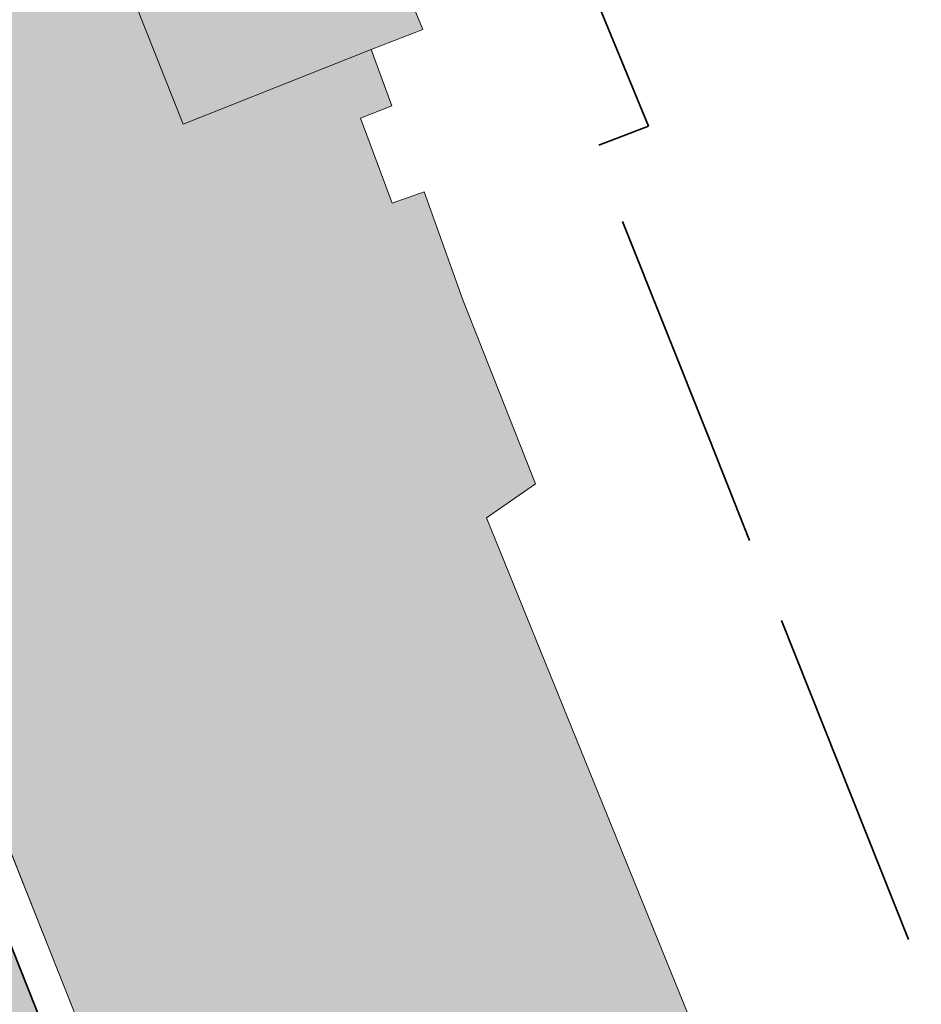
# Model space of a CAD drawing. Header units: metres. Extents: x 196674 to 197628, y 355499 to 356232.
# Tile 35 of 209: x 196859.4 to 196864.65, y 355884.98 to 355890.72. Entities that reach past the tile are written whole.
import ezdxf

# ---------------------------------------------------------------- set-up
doc = ezdxf.new("R2010")
doc.units = ezdxf.units.M
doc.linetypes.add('ZZ-SYSTEEMGRENS-SO', pattern=[5, 4, -1])
doc.layers.add('N-WE-VH-HULPLIJN-G', color=40, linetype='Continuous', lineweight=5, plot=False)
doc.layers.add('N-WE-VH-KANTOPSLUITING_ACHTERKANTBAND-G', color=50, linetype='Continuous', lineweight=18)
for name, color, linetype, lineweight, true_color in [('N-WE-VH-KANTOPSLUITING_GELEIDEBAND_50 200-G', 1, 'Continuous', 35, 0xff0000), ('N-WE-VH-OPENVERHARDING_STRAATBAKSTEEN_ROOD_ELLEBOOG_LINGE-A', 7, 'Continuous', 5, 0xdaaea0), ('N-WE-VH-OPENVERHARDING_TEGEL_200x300_FIETSPAD_ROOD-A', 7, 'Continuous', 5, 0xe04d68), ('N-WE-VW-MARKERING_DWARS_OVERSTEEK_VOETGANGERS-G', 7, 'Continuous', 0, 0xffffff), ('X-XX-AL-GRENS_SYSTEEMGRENS-G', 7, 'ZZ-SYSTEEMGRENS-SO', 35, 0xd60036)]:
    doc.layers.add(name, color=color, linetype=linetype, lineweight=lineweight, true_color=true_color)

msp = doc.modelspace()

# ---------------------------------------------------------------- hatches: boundary and pattern name
at = {"layer": 'N-WE-VH-OPENVERHARDING_STRAATBAKSTEEN_ROOD_ELLEBOOG_LINGE-A', "true_color": 0xb05e45}
h = msp.add_hatch(dxfattribs=at)
h.set_pattern_fill('AVH-ROO_BSS_LINGEFRMT_ELLEBOOG', color=25, scale=4, angle=21.67232329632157, pattern_type=2)
h.set_pattern_definition([(21.67232329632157, (196753.6511661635, 356089.3677123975), (0.1792042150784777, 0.4155548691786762), [1.28, -0.64]), (291.6723232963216, (196753.2966401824, 356090.2598510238), (0.1792042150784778, 0.4155548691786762), [1.28, -0.64])])
edge = h.paths.add_edge_path()
edge.add_line((196854.634800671, 355847.3068900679), (196851.3665704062, 355846.0082851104))
edge.add_line((196851.3665704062, 355846.0082851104), (196852.9006189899, 355842.0887260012))
edge.add_line((196852.9006189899, 355842.0887260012), (196853.796900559, 355840.1496289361))
edge.add_line((196853.796900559, 355840.1496289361), (196854.5423430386, 355838.4176919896))
edge.add_line((196854.5423430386, 355838.4176919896), (196854.9167043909, 355838.5587630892))
edge.add_line((196854.9167043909, 355838.5587630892), (196855.1680830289, 355837.9095865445))
edge.add_line((196855.1680830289, 355837.9095865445), (196854.813907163, 355837.7761896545))
edge.add_line((196854.813907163, 355837.7761896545), (196858.0740962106, 355829.1894290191))
edge.add_line((196858.0740962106, 355829.1894290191), (196858.4847609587, 355829.3566530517))
edge.add_line((196858.4847609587, 355829.3566530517), (196858.6461048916, 355828.9515408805))
edge.add_line((196858.6461048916, 355828.9515408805), (196858.8074488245, 355828.5464287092))
edge.add_line((196858.8074488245, 355828.5464287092), (196858.3967840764, 355828.3792046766))
edge.add_line((196858.3967840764, 355828.3792046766), (196860.1905359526, 355823.8524921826))
edge.add_arc((196860.3361869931, 355823.4144153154), 0.4616552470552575, 27.314097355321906, 108.390845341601, ccw=False)
edge.add_arc((196860.3361869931, 355823.4144153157), 0.4616552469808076, -65.41169166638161, 27.31409731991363, ccw=False)
edge.add_line((196860.5282795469, 355822.9946224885), (196862.5133318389, 355818.0350498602))
edge.add_line((196862.5133318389, 355818.0350498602), (196866.2864310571, 355808.5456891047))
edge.add_line((196866.2864310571, 355808.5456891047), (196867.581257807, 355805.2878631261))
edge.add_line((196867.581257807, 355805.2878631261), (196867.9217623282, 355804.4098501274))
edge.add_line((196867.9217623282, 355804.4098501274), (196870.0653635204, 355798.8824353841))
edge.add_line((196870.0653635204, 355798.8824353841), (196873.358203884, 355800.1908192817))
edge.add_line((196873.358203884, 355800.1908192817), (196854.634800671, 355847.3068900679))
h.paths.add_polyline_path([(196841.0858936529, 355881.4017207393), (196837.7140431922, 355880.0443230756), (196839.5772904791, 355875.4159143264), (196841.1301816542, 355871.4390365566), (196841.7395418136, 355871.6956293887), (196843.151059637, 355868.2801940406), (196842.63141636, 355868.0392346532), (196843.4900363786, 355865.8687646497), (196844.0232237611, 355866.1116903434), (196845.3695745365, 355862.6465332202), (196844.746755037, 355862.3643601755), (196846.1745000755, 355858.6130248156), (196846.5038240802, 355858.7491365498), (196846.7150110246, 355858.2732877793), (196846.3951378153, 355858.1530437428), (196848.5058357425, 355853.0721934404), (196849.2454863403, 355851.269035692), (196849.5001118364, 355850.6861876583), (196850.030891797, 355850.9013806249), (196851.4569500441, 355847.2645212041), (196850.9688039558, 355847.0245952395), (196851.3665704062, 355846.0082851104), (196854.634800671, 355847.3068900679)])
h.paths.add_polyline_path([(196880.8574146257, 355842.0475994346), (196879.1419714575, 355846.3041045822), (196878.6767607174, 355847.4279524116), (196878.4514744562, 355847.9909747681), (196877.8947571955, 355847.7672206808), (196876.4362827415, 355851.384245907), (196877.0026204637, 355851.6118666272), (196876.8501220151, 355851.9929819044), (196875.7116283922, 355855.0583460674), (196872.1529597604, 355853.6441706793), (196890.8763631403, 355806.5280994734), (196895.0099379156, 355808.1707361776), (196891.3852624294, 355816.3565551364), (196888.3845230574, 355823.3092453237), (196884.0420041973, 355833.6126927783), (196884.3159500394, 355833.7740029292), (196883.9444415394, 355834.1288702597), (196882.5075790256, 355837.8448770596)])
edge = h.paths.add_edge_path()
edge.add_arc((196871.2374186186, 355865.9375688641), 0.2898915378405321, 99.84772102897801, 297.5182277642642, ccw=False)
edge.add_line((196871.187838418, 355866.2231890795), (196867.9303796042, 355874.2523537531))
edge.add_line((196867.9303796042, 355874.2523537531), (196867.1835981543, 355876.035643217))
edge.add_line((196867.1835981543, 355876.035643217), (196864.8483598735, 355881.7495890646))
edge.add_line((196864.8483598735, 355881.7495890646), (196864.1513045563, 355883.6890990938))
edge.add_line((196864.1513045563, 355883.6890990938), (196863.8494427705, 355884.6024968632))
edge.add_line((196863.8494427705, 355884.6024968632), (196863.4774495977, 355884.4671676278))
edge.add_line((196863.4774495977, 355884.4671676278), (196862.1200399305, 355887.8133126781))
edge.add_line((196862.1200399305, 355887.8133126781), (196862.4051404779, 355888.0123878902))
edge.add_line((196862.4051404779, 355888.0123878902), (196861.9821257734, 355889.082991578))
edge.add_line((196861.9821257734, 355889.082991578), (196861.7565284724, 355889.7133117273))
edge.add_line((196861.7565284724, 355889.7133117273), (196861.5701991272, 355889.6476588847))
edge.add_line((196861.5701991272, 355889.6476588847), (196861.3862929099, 355890.1423955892))
edge.add_line((196861.3862929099, 355890.1423955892), (196861.5669729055, 355890.2142988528))
edge.add_line((196861.5669729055, 355890.2142988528), (196861.446571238, 355890.5415519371))
edge.add_line((196861.446571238, 355890.5415519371), (196861.749, 355890.659))
edge.add_line((196861.749, 355890.659), (196860.359, 355894.034))
edge.add_line((196860.359, 355894.034), (196860.127, 355893.937))
edge.add_line((196860.127, 355893.937), (196859.854, 355894.644))
edge.add_line((196859.854, 355894.644), (196860.083, 355894.727))
edge.add_line((196860.083, 355894.727), (196859.6792949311, 355895.7113569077))
edge.add_line((196859.6792949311, 355895.7113569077), (196856.0146416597, 355894.255064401))
edge.add_line((196856.0146416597, 355894.255064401), (196872.1529597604, 355853.6441706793))
edge.add_line((196872.1529597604, 355853.6441706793), (196875.7116283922, 355855.0583460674))
edge.add_line((196875.7116283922, 355855.0583460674), (196873.8583172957, 355860.0483374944))
edge.add_line((196873.8583172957, 355860.0483374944), (196871.3713574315, 355865.6804745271))
edge = h.paths.add_edge_path()
edge.add_line((196857.0729405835, 355901.7350927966), (196856.2620444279, 355903.5931532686))
edge.add_line((196856.2620444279, 355903.5931532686), (196856.1540861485, 355903.5406490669))
edge.add_line((196856.1540861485, 355903.5406490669), (196855.9286700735, 355904.0573672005))
edge.add_line((196855.9286700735, 355904.0573672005), (196856.0598969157, 355904.1146143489))
edge.add_line((196856.0598969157, 355904.1146143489), (196855.6229645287, 355905.16350213))
edge.add_line((196855.6229645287, 355905.16350213), (196855.4794456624, 355905.1088460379))
edge.add_line((196855.4794456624, 355905.1088460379), (196855.293381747, 355905.6217776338))
edge.add_line((196855.293381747, 355905.6217776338), (196855.4372839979, 355905.6790478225))
edge.add_line((196855.4372839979, 355905.6790478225), (196854.7639172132, 355907.3387920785))
edge.add_line((196854.7639172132, 355907.3387920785), (196854.6331884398, 355907.2857547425))
edge.add_line((196854.6331884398, 355907.2857547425), (196854.3865365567, 355907.8820846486))
edge.add_line((196854.3865365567, 355907.8820846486), (196854.5730159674, 355907.9594224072))
edge.add_line((196854.5730159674, 355907.9594224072), (196853.9598522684, 355909.5017534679))
edge.add_line((196853.9598522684, 355909.5017534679), (196853.7649923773, 355909.4064519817))
edge.add_line((196853.7649923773, 355909.4064519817), (196853.5230847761, 355910.0041915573))
edge.add_line((196853.5230847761, 355910.0041915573), (196853.7213924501, 355910.0956280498))
edge.add_line((196853.7213924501, 355910.0956280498), (196853.1065108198, 355911.6127306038))
edge.add_line((196853.1065108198, 355911.6127306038), (196850.6789398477, 355917.6353734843))
edge.add_line((196850.6789398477, 355917.6353734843), (196848.7404598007, 355916.8650446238))
edge.add_line((196848.7404598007, 355916.8650446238), (196850.8308011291, 355911.6048432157))
edge.add_arc((196821.371640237, 355899.8980998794), 31.7000000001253, 10.362350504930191, 21.67232329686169, ccw=False)
edge.add_line((196852.5546094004, 355905.6000674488), (196852.9441035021, 355903.4699987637))
edge.add_arc((196880.7825270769, 355908.5603988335), 28.29999999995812, 190.362350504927, 201.6723232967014)
edge.add_line((196854.48302382, 355898.1092683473), (196856.0146416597, 355894.255064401))
edge.add_line((196856.0146416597, 355894.255064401), (196859.6792949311, 355895.7113569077))
edge.add_line((196859.6792949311, 355895.7113569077), (196858.689, 355898.126))
edge.add_line((196858.689, 355898.126), (196858.4799999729, 355898.0369999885))
edge.add_line((196858.4799999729, 355898.0369999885), (196857.8911247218, 355899.311631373))
edge.add_line((196857.8911247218, 355899.311631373), (196857.0729405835, 355901.7350927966))
at = {"layer": 'N-WE-VH-OPENVERHARDING_TEGEL_200x300_FIETSPAD_ROOD-A'}
h = msp.add_hatch(dxfattribs=at)
h.set_pattern_fill('AVH-TEGEL_200X300_HALFST', color=256, scale=2, angle=21.67232329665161, pattern_type=2)
h.set_pattern_definition([(21.67232329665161, (0, 0), (-0.1477191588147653, 0.3717244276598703), []), (111.6723232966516, (0, 0), (-0.5575866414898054, -0.2215787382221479), [0.4, -0.4]), (111.6723232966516, (0.3717244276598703, 0.1477191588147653), (-0.5575866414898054, -0.2215787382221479), [-0.4, 0.4])])
h.paths.add_polyline_path([(196871.9670975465, 355853.5703110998), (196869.1791643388, 355852.4624174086), (196871.7642496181, 355845.9572399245), (196872.8352135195, 355843.262237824), (196878.005384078, 355830.2518828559), (196879.0763479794, 355827.5568807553), (196884.2465185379, 355814.5465257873), (196885.3174824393, 355811.8515236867), (196887.9025677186, 355805.3463462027), (196890.6905009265, 355806.454239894)])
h.paths.add_polyline_path([(196855.8287794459, 355894.1812048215), (196853.0408462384, 355893.0733111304), (196854.1118101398, 355890.3783090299), (196859.2819806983, 355877.3679540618), (196860.3529445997, 355874.6729519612), (196865.5231151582, 355861.6625969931), (196866.5940790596, 355858.9675948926), (196869.1791643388, 355852.4624174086), (196871.9670975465, 355853.5703110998)])

# ---------------------------------------------------------------- linework, layer by layer
at = {"layer": 'N-WE-VH-HULPLIJN-G', "flags": 128}
for points in [[(196856.0146416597, 355894.255064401), (196872.1529597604, 355853.6441706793), (196875.7116283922, 355855.0583460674), (196873.8583172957, 355860.0483374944), (196871.3713574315, 355865.6804745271, -1.167446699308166), (196871.187838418, 355866.2231890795), (196867.9303796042, 355874.2523537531), (196867.1835981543, 355876.035643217), (196864.8483598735, 355881.7495890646), (196864.1513045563, 355883.6890990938), (196863.8494427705, 355884.6024968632), (196863.4774495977, 355884.4671676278), (196862.1200399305, 355887.8133126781), (196862.4051404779, 355888.0123878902), (196861.9821257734, 355889.082991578), (196861.7565284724, 355889.7133117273), (196861.5701991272, 355889.6476588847), (196861.3862929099, 355890.1423955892), (196861.5669729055, 355890.2142988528), (196861.446571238, 355890.5415519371), (196861.749, 355890.659), (196860.359, 355894.034)], [(196879.1419714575, 355846.3041045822), (196878.6767607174, 355847.4279524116), (196876.8501220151, 355851.9929819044), (196873.8583172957, 355860.0483374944), (196871.3713574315, 355865.6804745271, -1.167446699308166), (196871.187838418, 355866.2231890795), (196867.9303796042, 355874.2523537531), (196867.1835981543, 355876.035643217), (196864.8483598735, 355881.7495890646), (196864.1513045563, 355883.6890990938), (196863.8494427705, 355884.6024968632), (196863.4774495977, 355884.4671676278), (196862.1200399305, 355887.8133126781), (196862.4051404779, 355888.0123878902), (196861.9821257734, 355889.082991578), (196861.7565284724, 355889.7133117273), (196861.5701991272, 355889.6476588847), (196861.3862929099, 355890.1423955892), (196861.5669729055, 355890.2142988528), (196861.446571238, 355890.5415519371), (196861.749, 355890.659), (196860.359, 355894.034)]]:
    msp.add_lwpolyline(points, format="xyb", dxfattribs=at)
msp.add_lwpolyline([(196855.8287794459, 355894.1812048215), (196853.0408462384, 355893.0733111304), (196854.1118101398, 355890.3783090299), (196859.2819806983, 355877.3679540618), (196860.3529445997, 355874.6729519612), (196865.5231151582, 355861.6625969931), (196866.5940790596, 355858.9675948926), (196869.1791643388, 355852.4624174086), (196871.9670975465, 355853.5703110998)], close=True, dxfattribs=at)
at = {"layer": 'N-WE-VH-KANTOPSLUITING_ACHTERKANTBAND-G', "flags": 128}
msp.add_lwpolyline([(196848.7404560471, 355916.8650432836), (196850.8308011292, 355911.6048432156, -0.04938916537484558), (196852.5546094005, 355905.6000674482), (196852.9441035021, 355903.469998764, 0.04938916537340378), (196854.4830238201, 355898.1092683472), (196891.173383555, 355805.7806693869, 0.2425756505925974), (196939.4051307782, 355763.7686919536), (196978.240702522, 355754.2391576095, 0.01194172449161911), (196982.8956366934, 355753.2141223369, 0.01194172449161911)], format="xyb", dxfattribs=at)
at = {"layer": 'N-WE-VH-KANTOPSLUITING_GELEIDEBAND_50 200-G', "ltscale": 0.2, "flags": 128}
msp.add_lwpolyline([(196855.8287794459, 355894.1812048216), (196890.9875213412, 355805.7068098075, 0.1414047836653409), (196914.7624567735, 355775.0225184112)], format="xyb", dxfattribs=at)
at = {"layer": 'N-WE-VW-MARKERING_DWARS_OVERSTEEK_VOETGANGERS-G', "flags": 128}
msp.add_lwpolyline([(196861.446571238, 355890.5415519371), (196860.3531810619, 355890.1070508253), (196857.3762148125, 355897.5983680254), (196858.4799999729, 355898.0369999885)], dxfattribs=at)
at = {"layer": 'X-XX-AL-GRENS_SYSTEEMGRENS-G', "ltscale": 0.5, "flags": 128}
msp.add_lwpolyline([(197173.0845801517, 355664.4267221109), (197172.678291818, 355658.1040395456), (197176.2062336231, 355657.9276386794), (197179.6585214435, 355660.8258546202), (197196.8460500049, 355641.1849859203), (197196.618113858, 355640.9851655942), (197203.3658004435, 355633.2880423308), (197204.598351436, 355636.2035375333), (197206.181120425, 355637.5931654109), (197210.3450714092, 355632.9793581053), (197211.1344663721, 355633.8542043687), (197215.577003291, 355630.1111014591), (197222.812057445, 355638.6980935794), (197225.7729980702, 355636.1981525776), (197252.4997837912, 355613.6295939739), (197256.3974516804, 355618.2471244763), (197230.4350738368, 355640.1698336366), (197234.5465854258, 355645.0395252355), (197230.9951246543, 355648.102425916), (197227.7363916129, 355651.014992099), (197227.7150354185, 355650.9915016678), (197227.3858924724, 355651.2966605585), (197230.5297411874, 355654.3837220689), (197222.7747070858, 355662.5864016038), (197213.3031688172, 355673.0409596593), (197208.7438719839, 355679.5515306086), (197204.6678372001, 355688.2834966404), (197202.9207222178, 355693.3147658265), (197202.5296188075, 355695.8358091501), (197209.2561496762, 355696.7388380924), (197208.765603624, 355699.4053961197), (197208.8375775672, 355699.4157603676), (197208.4960738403, 355702.0476424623), (197209.7550059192, 355702.1614664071), (197209.6289773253, 355703.3557373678), (197209.431316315, 355705.9322142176), (197209.3853665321, 355708.5054020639), (197209.4909423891, 355711.0763696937), (197209.825975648, 355714.406320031), (197209.1003553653, 355714.700446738), (197209.2732684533, 355715.2254737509), (197208.7827839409, 355715.4092287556), (197209.8333840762, 355718.2914021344), (197204.6571410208, 355720.1605124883), (197206.9259623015, 355726.3911903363), (197207.3755778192, 355727.6258113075), (197205.6951706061, 355728.2354618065), (197201.970541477, 355729.6509828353, -0.03199396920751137), (197199.2658455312, 355725.4928494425), (197194.4988616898, 355729.2364659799), (197191.8020115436, 355731.3330088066), (197190.6829954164, 355730.2418318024), (197188.9323846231, 355731.7580333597, 0.01582069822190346), (197191.308975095, 355733.798286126), (197190.5246250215, 355734.700084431), (197189.8547559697, 355735.4391273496), (197188.5065648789, 355737.3969406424), (197188.3768484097, 355737.5504837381), (197186.2264232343, 355740.6599554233), (197185.4143065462, 355740.8273772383), (197177.0047230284, 355735.000759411), (197161.0308464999, 355735.7499021), (197143.9921317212, 355736.546230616), (197117.3114725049, 355737.8750504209), (197104.5701917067, 355738.4152468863), (197089.3270001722, 355739.2400485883), (197089.4979420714, 355743.4763910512), (197087.6423294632, 355744.6045541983), (197087.2320594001, 355744.8539874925), (197086.4302028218, 355745.4612094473), (197085.6301577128, 355746.0670596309), (197084.2515270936, 355747.3631431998), (197083.0033431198, 355748.790046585), (197081.9521148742, 355750.2640411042), (197081.052108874, 355751.8364435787), (197080.680597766, 355752.6629727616), (197080.3089695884, 355753.4897623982), (197079.7287775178, 355755.2084983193), (197079.3027229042, 355757.0287405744), (197079.0552433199, 355758.8767777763), (197078.9881413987, 355760.748092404), (197079.0484954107, 355761.6954089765), (197079.4901165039, 355761.5482019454), (197081.8987959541, 355767.3947458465), (197083.4122910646, 355769.9863346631), (197084.9290730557, 355772.1438856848), (197085.2777218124, 355772.6391357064), (197085.9504292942, 355773.4546849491), (197087.2615113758, 355775.0451778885), (197089.4568843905, 355777.2328139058), (197092.7058230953, 355779.8115121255), (197090.7255592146, 355782.8612331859), (197090.5279328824, 355783.1655891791), (197094.0593130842, 355784.7965387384), (197089.240221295, 355793.944965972), (197079.8514273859, 355789.6587774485), (197073.1066642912, 355808.1301448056), (197062.6964714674, 355839.0387078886), (197050.201550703, 355834.8591941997), (197054.256388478, 355823.4068109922), (197060.9054150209, 355805.9824325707), (197064.0917084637, 355798.9340248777), (197065.6061934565, 355785.3714584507), (197066.4118943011, 355778.1591798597), (197064.2976158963, 355775.7696807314), (197061.8930028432, 355773.065075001), (197059.8798242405, 355770.937906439), (197059.567781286, 355770.7063368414), (197054.395078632, 355766.8676324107), (197050.1449273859, 355764.4954855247), (197046.646028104, 355763.2036366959), (197046.6485450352, 355763.1967402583), (197042.8018864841, 355761.7681380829), (197042.6247659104, 355761.7025895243), (197032.2172606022, 355760.2665015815), (197022.1724443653, 355758.1057256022), (197022.1490316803, 355758.1349914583), (197018.4791559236, 355757.3507739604), (197017.1834583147, 355757.8590001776), (197013.9320116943, 355762.4906063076), (197012.2359937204, 355764.9334332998), (197011.548662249, 355765.9454268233), (197009.5874376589, 355768.7952768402), (197008.1879451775, 355770.6627745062), (197008.1739746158, 355770.651876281), (197004.3621297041, 355775.7021426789), (197000.7500667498, 355780.6711859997), (196997.3281167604, 355785.4310589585), (196992.0624097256, 355792.5561596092), (196987.5636689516, 355799.6503659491), (196980.2918957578, 355812.3582609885), (196971.7451011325, 355828.1610038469), (196956.4456734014, 355821.2458726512), (196960.0166344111, 355812.4100996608), (196962.4976294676, 355807.0886023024, -0.6085831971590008), (196961.4131292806, 355806.2394416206), (196970.6320923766, 355792.5786144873), (196976.225457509, 355784.303374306), (196982.879968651, 355776.9163582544), (196982.5041383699, 355776.476222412), (196987.7472751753, 355765.3430715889), (196990.3620391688, 355759.9089379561), (196989.6128942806, 355758.3801676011), (196986.801356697, 355757.089894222), (196981.5916446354, 355758.3619052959), (196976.4931413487, 355759.6093032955), (196973.9250311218, 355760.2238822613), (196971.9270970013, 355760.7020113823), (196970.093883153, 355761.1263081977), (196965.2690985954, 355762.243003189), (196955.7026120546, 355764.457163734), (196954.8259486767, 355764.7114400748), (196955.7288446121, 355765.5914382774), (196946.4199106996, 355767.8862061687), (196945.5109518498, 355767.0898728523), (196943.3561815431, 355767.6616250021), (196942.0243707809, 355768.0150110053), (196940.699224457, 355768.3753913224), (196937.911680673, 355769.161377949), (196937.9158913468, 355769.1720679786), (196934.1448626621, 355770.5833311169), (196931.0328001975, 355771.949971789), (196928.1497259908, 355773.3159879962), (196926.2238803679, 355774.3657393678), (196926.7008714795, 355775.2077771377), (196923.9720996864, 355776.8118532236), (196922.1171638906, 355777.9575551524), (196917.5440237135, 355780.8012867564), (196917.0166342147, 355779.9474843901), (196915.4224701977, 355780.9309636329), (196913.0167641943, 355782.4772167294), (196912.757872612, 355782.6539056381), (196911.190523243, 355783.7714957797), (196908.5042566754, 355786.2619442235), (196907.2206986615, 355787.4460719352), (196905.8442773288, 355789.1071714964), (196903.2522146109, 355793.7425243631), (196899.3236920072, 355801.1348770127), (196896.7844047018, 355806.8801932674), (196892.3931631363, 355816.7971943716), (196889.396342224, 355823.7408055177), (196885.4294056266, 355833.1531130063), (196886.3148759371, 355833.6745129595), (196885.0357126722, 355834.4994199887), (196884.9096875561, 355834.6903417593), (196883.5318420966, 355838.2464489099), (196881.8574062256, 355842.456115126), (196879.7964254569, 355847.3435551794), (196879.5508475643, 355847.9274201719), (196877.9207976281, 355851.9810838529), (196875.2708346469, 355858.5729917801), (196872.6243587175, 355865.1536886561), (196870.4789281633, 355870.5362599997), (196868.3870366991, 355875.7889875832), (196865.3800609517, 355883.3409266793), (196863.5295936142, 355887.9873007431), (196863.4110328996, 355888.2849971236), (196862.7400305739, 355889.9711056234), (196863.0622626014, 355890.0962442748), (196861.3970005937, 355894.1395962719), (196861.4037374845, 355894.142038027), (196859.229652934, 355899.4431236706), (196859.0298403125, 355899.3580359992), (196858.8952095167, 355899.696553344), (196858.3959365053, 355900.9492390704), (196849.546747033, 355923.1807260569), (196850.1922005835, 355924.6939033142), (196860.258528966, 355928.6657372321), (196869.5490503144, 355931.0234685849), (196873.3453938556, 355931.8019435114), (196886.2438454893, 355935.4284136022), (196898.3098795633, 355938.5764862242), (196898.3110943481, 355938.5724965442), (196903.1917021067, 355939.7712405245), (196904.7097162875, 355939.0568809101), (196905.0282216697, 355938.2924679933), (196909.0130922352, 355939.952830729), (196908.2642147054, 355942.2627148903), (196902.9799573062, 355958.738663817), (196902.4497829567, 355960.2008490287), (196901.8115777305, 355961.6192158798), (196900.9680556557, 355963.3204536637), (196898.0063144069, 355968.7541705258), (196894.5625896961, 355975.3226559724), (196892.3896866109, 355979.4813913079), (196888.5416758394, 355987.5664713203), (196887.4815956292, 355987.0834539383), (196885.6442474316, 355986.3271839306), (196885.5076204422, 355986.6344104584), (196873.7642690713, 355982.4273955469), (196860.8311621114, 355977.7025315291), (196860.6501748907, 355978.1868262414), (196859.8859481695, 355980.2917607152), (196853.3128873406, 355977.7107309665), (196853.73029577, 355976.6477246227), (196849.4907683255, 355974.9886047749), (196849.0872389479, 355976.0301083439), (196843.9608105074, 355973.9918913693), (196837.8119168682, 355989.4043746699), (196834.5901124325, 355988.2958011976), (196829.2277835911, 355986.0429299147), (196828.1156368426, 355985.4996470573), (196826.3328622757, 355984.7522034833), (196824.2538081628, 355989.7933135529), (196823.3493071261, 355989.4238303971), (196821.5217528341, 355993.9636112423), (196822.4415567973, 355994.327010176), (196811.4142395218, 356022.6098143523), (196811.1941616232, 356022.5241126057), (196809.0787073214, 356027.7608173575), (196808.1570951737, 356027.399245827), (196802.10045471, 356042.8370581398), (196803.0324375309, 356043.2047289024), (196801.2251267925, 356047.7859519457), (196800.9629805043, 356047.6825342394), (196799.5580754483, 356051.2186581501), (196798.9326303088, 356050.9700967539), (196795.7620501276, 356058.7913388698), (196785.962956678, 356083.7526770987), (196782.5256602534, 356092.3853087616), (196783.4607012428, 356092.7526788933), (196781.019036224, 356098.8045971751), (196780.1137519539, 356098.4428009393), (196778.7301102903, 356101.9178165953), (196774.5320198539, 356112.348299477), (196772.2902714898, 356117.515377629), (196776.44078803, 356119.079716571), (196791.849465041, 356131.7811384), (196790.0748953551, 356134.2200693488), (196802.0204483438, 356142.8516660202), (196802.0676224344, 356142.8083428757), (196807.6543048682, 356146.8198669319), (196821.3261595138, 356152.9520820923), (196824.118863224, 356147.8038902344), (196826.9348279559, 356140.6494155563), (196826.9667213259, 356140.5675271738), (196829.5085456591, 356133.5350799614), (196829.5777539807, 356133.3434260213), (196832.2898444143, 356127.7055041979), (196833.7548698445, 356124.6604513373), (196834.9901440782, 356122.0931766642), (196835.0225480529, 356122.0325953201), (196835.1990731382, 356121.7003128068), (196837.0506620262, 356117.8328811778), (196837.4462851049, 356117.0125892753), (196839.1926216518, 356113.3926815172), (196841.4323661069, 356114.511984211), (196841.8392721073, 356113.6336860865), (196848.0955434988, 356116.517072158), (196847.6769788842, 356117.425259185), (196852.5147321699, 356119.6548795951), (196850.4481800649, 356123.3458274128), (196845.5717484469, 356132.2801574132), (196843.8176550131, 356136.7414412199), (196842.4688873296, 356140.1178663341), (196840.0819394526, 356146.0228419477), (196839.9684512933, 356146.3257976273), (196837.6473192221, 356152.5214195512), (196836.4018865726, 356158.1741344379), (196834.8989662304, 356157.8391461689), (196833.0580044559, 356165.8451506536), (196834.6039987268, 356166.1812686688), (196833.231549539, 356172.4004655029), (196818.5547710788, 356168.2850407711), (196819.0904617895, 356165.4031631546), (196818.6774567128, 356164.7734485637), (196805.8544307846, 356160.1790812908), (196763.847697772, 356130.3813046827), (196763.5509762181, 356130.4127969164), (196762.5818188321, 356130.5249803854), (196761.7183121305, 356129.7086118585, 0.04730650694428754), (196752.2297252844, 356136.4176360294), (196747.6793319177, 356140.070134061), (196742.0814451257, 356144.4630395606), (196738.7537234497, 356147.2546337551), (196734.7560397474, 356150.8499354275), (196729.666907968, 356145.2019173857), (196729.4110213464, 356144.9179294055), (196728.5373751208, 356145.25504501), (196726.9098917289, 356145.8830452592), (196726.6614752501, 356145.2392657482), (196726.5077088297, 356145.3668838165), (196724.5966113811, 356147.0002316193), (196723.2386024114, 356148.3499242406), (196720.9989937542, 356150.8008754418), (196719.8259691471, 356152.0571855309), (196717.8551161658, 356153.8806850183), (196716.3066054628, 356155.1783671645), (196713.4920412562, 356157.0380855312), (196712.711518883, 356157.526736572), (196710.5865978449, 356158.6597682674), (196709.0460740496, 356159.8798850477, -0.1436820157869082), (196707.9944026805, 356162.614189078), (196707.7956403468, 356165.0395700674), (196705.255843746, 356165.9921554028), (196703.9080476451, 356165.8817021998), (196704.296213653, 356161.5859622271), (196704.322643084, 356161.4572245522), (196699.9945406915, 356161.1598107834), (196700.4765585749, 356140.6409319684, -0.8375811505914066), (196697.1042396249, 356117.7401990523), (196690.2804314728, 356092.1839640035, 0.01148923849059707), (196682.1238954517, 356058.6533288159), (196678.2447453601, 356040.9444071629), (196676.8078900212, 356034.3849397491), (196676.7367004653, 356034.0373672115), (196673.76097036, 356020.1679628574), (196685.4972137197, 356017.0123139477), (196688.4141098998, 356023.4875724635), (196684.7023326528, 356025.1594317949), (196684.8709302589, 356032.3200466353), (196686.954459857, 356036.67925281), (196701.2270857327, 356066.3816892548), (196697.4228360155, 356068.2135735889), (196701.9253072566, 356087.990611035), (196702.113404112, 356090.4525884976), (196703.1938799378, 356090.1812386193), (196704.7481254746, 356094.7148607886), (196705.3277865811, 356095.9075069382), (196706.1690198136, 356096.9042763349), (196707.142583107, 356097.5850231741), (196708.3354430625, 356098.0646037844), (196709.2981925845, 356097.8962027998), (196710.1314496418, 356097.4912135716), (196711.0135994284, 356096.7398888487), (196711.613187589, 356094.6944549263), (196715.3306055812, 356098.6467015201), (196723.1713741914, 356104.959617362), (196732.8379125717, 356111.0407349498), (196733.3237033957, 356110.1763676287), (196733.395023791, 356110.047721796, 0.4142124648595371), (196734.754474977, 356109.6579975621), (196736.9542150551, 356108.9736747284, -0.02164444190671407), (196739.4192796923, 356107.5715157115, 0.0006306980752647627), (196739.4214182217, 356107.5701773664, -0.2262979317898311), (196739.4250952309, 356107.5644124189), (196739.8764398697, 356106.708415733), (196739.5816296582, 356106.4366577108), (196740.3007240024, 356104.7008456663), (196740.9509263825, 356104.9922062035), (196741.9809548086, 356103.0387080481), (196744.8395286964, 356104.2229286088, -0.3990416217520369), (196746.5871881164, 356103.5518771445), (196746.6513408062, 356103.3996378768), (196746.689370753, 356103.0266088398), (196746.4151777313, 356101.5848105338), (196747.429397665, 356101.3609511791), (196747.5333455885, 356101.2994572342), (196747.5384435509, 356101.2929342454), (196766.0705486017, 356056.7132555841), (196765.1623874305, 356056.3282861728), (196767.2394890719, 356051.1270879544), (196768.1793575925, 356051.5344794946), (196771.4711978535, 356043.8233024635), (196774.40164759, 356036.7635904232), (196774.0151730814, 356036.5839879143), (196774.7283105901, 356034.7171646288), (196775.4376722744, 356034.2825268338), (196775.853972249, 356033.3023071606), (196775.6600364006, 356032.5504327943), (196776.765634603, 356029.8908119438), (196776.718840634, 356029.8583752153), (196777.0974306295, 356028.7594125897), (196777.9658206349, 356027.7189745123), (196778.0591666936, 356026.3169710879), (196778.4461698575, 356025.4565066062), (196778.8262353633, 356024.4427094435), (196778.82622122, 356024.4427022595), (196778.8266270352, 356024.4416646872), (196779.3783198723, 356022.97006407), (196779.3990069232, 356022.9782259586), (196780.7255773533, 356019.5865020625), (196780.754093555, 356019.5982524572), (196782.2401021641, 356015.8367131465), (196783.4327975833, 356012.7766123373), (196782.5021506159, 356012.4159202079), (196784.7325956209, 356006.6609931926), (196786.038590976, 356007.1671596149), (196787.6956637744, 356002.99373992), (196787.5357676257, 356002.9336515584), (196788.527525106, 356000.4577747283), (196788.2725773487, 356000.3582829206), (196788.9724314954, 355999.1126709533), (196789.3908675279, 355998.5302971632), (196789.7536275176, 355998.0254125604), (196789.9147147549, 355996.5999778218), (196790.4410486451, 355995.4737364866), (196790.4469192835, 355995.47546678), (196790.6242366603, 355994.9662783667), (196790.9335315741, 355995.0883984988), (196793.8902314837, 355987.5860400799), (196793.7542048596, 355987.5476454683), (196795.505857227, 355983.2445885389), (196795.6242983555, 355983.312781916), (196796.991807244, 355979.8198586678), (196797.0047048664, 355979.7233568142), (196796.9933585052, 355979.6824914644), (196796.9669683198, 355979.6505170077), (196796.822975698, 355979.5766059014), (196795.3985459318, 355979.0322727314), (196797.1469514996, 355974.4569848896), (196797.1501836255, 355974.4582530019), (196795.4187218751, 355970.4877992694), (196796.2201695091, 355969.6560949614), (196797.0849824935, 355967.4537241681), (196798.9466017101, 355968.1847329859), (196800.5529653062, 355968.8170288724), (196800.6150046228, 355968.7023501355), (196800.8616512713, 355968.7744826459), (196801.6407865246, 355967.8232749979), (196801.6785991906, 355967.7771113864), (196801.6961792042, 355966.4146603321), (196801.7040832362, 355965.8020978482, 0.2098831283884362), (196802.0368526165, 355965.0700742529, 0.1229137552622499), (196802.0944480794, 355964.5891732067), (196802.9107575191, 355962.4451987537), (196803.0986146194, 355962.5296289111, 0.04929694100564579), (196803.2118388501, 355962.3687718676), (196804.3748923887, 355961.0206686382), (196804.4152792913, 355960.973855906), (196804.4401436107, 355960.2826278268), (196804.4459236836, 355960.1212617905), (196803.9148513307, 355960.1157297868), (196805.8237591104, 355955.3454282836), (196806.4277367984, 355955.633371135), (196806.6532355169, 355955.5186944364), (196807.0270248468, 355954.5686016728), (196806.896691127, 355954.2200849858), (196806.3685258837, 355953.9064868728), (196808.2467157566, 355949.1968786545), (196809.0713129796, 355949.5131897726), (196810.7611227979, 355945.21653999), (196812.8164223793, 355939.9905657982), (196815.7958787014, 355932.7153467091), (196817.2786866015, 355929.1286764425), (196819.2233460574, 355924.3463577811), (196820.974699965, 355919.8030463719), (196821.7022264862, 355917.7120897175), (196822.8275510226, 355914.9902061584), (196826.5518493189, 355905.5439142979), (196827.5083210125, 355903.1053161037), (196827.5308293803, 355903.1196992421), (196828.5703350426, 355900.3870734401, 0.1057314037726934), (196828.7975064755, 355900.0358952, 0.1359501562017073), (196828.9295866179, 355899.5185573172), (196829.4561675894, 355898.5993144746), (196829.938950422, 355897.0408730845, 0.1142322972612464), (196830.1661458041, 355896.6512290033, 0.1021066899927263), (196830.23636084, 355896.2531616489), (196830.8234352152, 355894.775179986, 0.09413674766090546), (196831.0235326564, 355894.4601106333, 0.07582889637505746), (196831.0699955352, 355894.1621297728), (196831.3336353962, 355893.3277624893), (196830.5490288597, 355891.650566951), (196830.730654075, 355891.1774844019), (196831.6305612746, 355889.0373983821), (196832.1718899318, 355888.9724389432), (196833.8661398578, 355884.6967749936), (196833.0916363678, 355884.3898747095), (196834.2334853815, 355881.5063921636), (196835.7340846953, 355881.0039957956), (196836.3963712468, 355880.6373454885), (196840.5779483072, 355870.1214583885), (196841.1998491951, 355870.3833319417), (196841.8607508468, 355868.7841549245), (196841.3542408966, 355868.5492854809), (196842.9471889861, 355864.5225379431), (196843.474497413, 355864.7627851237), (196844.0946204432, 355863.1667495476), (196843.4777571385, 355862.8872750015), (196845.6058022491, 355857.295932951), (196845.6591832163, 355857.3179956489), (196848.9573390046, 355849.3870718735), (196849.4691744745, 355849.5945842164), (196850.1900661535, 355847.7561027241), (196849.7024440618, 355847.5164343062), (196851.7354952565, 355842.3219023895), (196851.9803218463, 355841.6963600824), (196852.2130822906, 355841.1927849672), (196852.6975573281, 355840.1446276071), (196853.8314006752, 355837.546665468), (196857.1022606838, 355828.931799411), (196857.1021774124, 355828.9317655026), (196857.104474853, 355828.9259676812), (196857.5027287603, 355827.8770374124), (196857.5177064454, 355827.8831363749), (196859.2608649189, 355823.4841013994, 0.1197895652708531), (196859.5336863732, 355823.098470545, 0.1217854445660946), (196859.5998818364, 355822.6230344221), (196860.3813539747, 355820.6705579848), (196861.5845120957, 355817.6645162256), (196865.3571916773, 355808.1762108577), (196866.650424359, 355804.9223955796), (196866.9894190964, 355804.0482756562), (196869.9609907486, 355796.3858853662), (196870.2417437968, 355795.6982130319), (196874.2597470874, 355785.8213624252), (196876.4751023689, 355779.9106257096), (196876.5248359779, 355779.9270586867), (196877.4783340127, 355777.609714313), (196877.4870572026, 355777.6127263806, 0.01261409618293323), (196879.1276028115, 355773.4671132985), (196880.5794819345, 355769.9265380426), (196879.4564760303, 355768.8985009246), (196871.5899269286, 355765.9267262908), (196874.6150694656, 355763.7405958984), (196870.7815163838, 355762.3431721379), (196871.1765744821, 355761.2637959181), (196873.4589399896, 355754.9534811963), (196873.8205499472, 355753.8743063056), (196877.933770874, 355755.2526192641), (196879.3161058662, 355751.4604592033), (196887.4423074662, 355755.0355723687), (196887.6524770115, 355755.1609821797), (196887.7433886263, 355755.192988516), (196887.8657880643, 355755.2134610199), (196887.9953583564, 355755.215742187), (196888.0352466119, 355755.2100166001), (196888.0806541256, 355755.194805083), (196888.1556229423, 355755.1569219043), (196888.2342456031, 355755.1058393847), (196888.2799178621, 355755.067193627), (196888.3187308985, 355755.0246841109), (196888.3560790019, 355754.9712798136), (196888.4037650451, 355754.8834089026), (196890.242957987, 355750.9480844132), (196890.4947138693, 355750.6026519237), (196890.4494791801, 355750.5430745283), (196891.628236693, 355748.1977836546), (196891.6577586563, 355747.9263099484), (196893.7087405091, 355743.5292781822), (196894.4921495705, 355741.852565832), (196896.872192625, 355740.7600377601), (196896.2575067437, 355739.8318439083), (196898.2715684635, 355738.9073148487), (196899.8509010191, 355738.4527733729), (196902.2825244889, 355737.7529374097), (196907.1457714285, 355736.3532654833), (196917.8474241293, 355733.273265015), (196918.1089377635, 355734.2346253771), (196926.0062285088, 355731.9296392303), (196927.0971120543, 355732.0253109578), (196927.2914126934, 355732.7211091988), (196949.25195892, 355726.9179402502), (196950.9690876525, 355725.7952060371), (196950.858498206, 355725.3568524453), (196952.0887336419, 355725.1461394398), (196952.8819526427, 355724.9555262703), (196952.8603227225, 355724.8954303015), (196952.056959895, 355721.6922553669), (196951.4518210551, 355719.279440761), (196959.2800080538, 355717.3161154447), (196960.8516613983, 355723.8815794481), (196967.4256969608, 355722.1306030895), (196973.9033481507, 355720.4361775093), (196977.8684934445, 355719.3989738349), (196980.4243569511, 355718.8238264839), (196993.7588386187, 355715.5105551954), (196994.7639516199, 355716.0034841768), (196994.9897167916, 355716.0545171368), (196996.5017647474, 355715.9488593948), (196997.3169796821, 355715.6092477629), (196997.9952041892, 355715.036856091), (196998.4610569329, 355714.3165586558), (196998.8408934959, 355713.1578975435), (196998.8373696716, 355713.1068020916), (196998.8026880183, 355712.6039181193), (196998.5054317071, 355711.57326714), (196998.967312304, 355710.0772094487), (197001.8739445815, 355710.9575141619), (197005.9055135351, 355697.924832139), (197007.9029397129, 355691.7178882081), (197012.9334617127, 355675.5491580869), (197017.8784535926, 355659.8034283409), (197019.9986344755, 355652.9868181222), (197022.5523518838, 355644.9202439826), (197025.6999454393, 355634.5227791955), (197025.7567598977, 355634.1895291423), (197025.7192859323, 355633.9168304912), (197025.6181435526, 355633.7020966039), (197025.4453286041, 355633.4758310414), (197025.195021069, 355633.3010221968), (197024.8842618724, 355633.1887622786), (197022.7809993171, 355632.7952119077), (197021.2249886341, 355633.6494658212), (197017.690051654, 355632.6264885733), (197017.7273360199, 355632.4752797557), (197014.1229230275, 355631.4103093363), (197014.0722671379, 355631.5493647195), (197010.0124796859, 355630.3545619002), (197006.5432104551, 355629.6017441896), (197006.5540181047, 355629.5513084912), (197001.1443281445, 355628.4894595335), (196999.2574320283, 355628.1228370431), (197001.9823300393, 355614.4304461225), (197003.2307288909, 355614.6849740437), (197003.6205128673, 355613.1185353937), (197004.006443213, 355611.2187676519), (197003.9614653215, 355611.2096196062), (197004.2119997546, 355610.206901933), (197004.3094756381, 355609.7270704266), (197004.3307955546, 355609.7314437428), (197004.8907984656, 355607.4901357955), (197029.380694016, 355613.7773555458), (197029.3841525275, 355613.7521287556), (197029.4775205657, 355613.7547588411), (197031.0334295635, 355607.6447371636), (197027.1484354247, 355606.7099934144), (197028.7114272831, 355600.2542212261), (197028.8948398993, 355600.3195751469), (197029.4531395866, 355598.0973388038), (197030.7251398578, 355593.0343377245), (197031.3437632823, 355590.5737261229), (197031.1685464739, 355590.5261238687), (197032.7880676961, 355584.152430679), (197036.6741025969, 355585.3719723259), (197038.212636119, 355579.409403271), (197038.2010121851, 355579.4060264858), (197038.2728747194, 355579.1493745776), (197038.1803194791, 355579.1132554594), (197039.3673898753, 355574.1879968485), (197040.0304268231, 355571.0320611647), (197040.88012635, 355567.656390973), (197041.2093863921, 355566.3427106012), (197041.6648791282, 355566.4332058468), (197042.8515333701, 355561.7517462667), (197043.1005016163, 355560.7271915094), (197044.6430261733, 355554.3201080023), (197045.6960009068, 355554.5759243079), (197046.0663295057, 355552.9632527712), (197063.3112487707, 355556.2858520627), (197062.5528863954, 355564.4253253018), (197069.6953954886, 355564.7548009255), (197074.0489944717, 355565.8013962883), (197074.0651927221, 355569.3434042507), (197066.8277845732, 355574.7719568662), (197065.569183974, 355592.4263893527), (197065.9890710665, 355592.2571108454), (197066.9647035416, 355591.9362835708), (197067.948629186, 355591.6804678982), (197069.8143987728, 355591.2835510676), (197070.9138968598, 355590.9670390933), (197072.0547459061, 355590.5568482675), (197073.3952542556, 355590.1721260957, -0.1152568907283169), (197081.1782353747, 355583.3636143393), (197088.1711537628, 355574.4210026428), (197092.5545327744, 355568.8154951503), (197099.4778845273, 355574.1657522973), (197101.0604109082, 355575.3887037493), (197095.3593342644, 355582.7660237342), (197094.9766501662, 355582.4665704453), (197094.8981522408, 355582.7529220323), (197094.2118387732, 355584.4945289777), (197092.7090311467, 355587.275688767), (197091.4245338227, 355588.9961585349), (197089.3067641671, 355591.1364624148), (197086.8976383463, 355592.962353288), (197085.5348704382, 355593.9300294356), (197077.2085234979, 355604.9027706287, -0.1058183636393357), (197071.6588760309, 355616.7440490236), (197070.2271579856, 355628.1527461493), (197068.8732504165, 355641.9015009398), (197068.754855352, 355648.6106856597), (197069.0445282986, 355655.8010382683), (197070.1813272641, 355663.7801162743), (197072.5559036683, 355674.3024406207), (197085.7316641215, 355673.7582615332), (197087.7834693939, 355674.5971967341), (197090.8065214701, 355674.4470028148), (197098.1397626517, 355681.0156148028), (197098.4240622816, 355685.9810240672), (197101.9406964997, 355685.7710316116), (197102.3433846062, 355697.078343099), (197156.4463787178, 355694.9579822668), (197156.2249856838, 355688.6267763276), (197150.0560632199, 355688.8424945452), (197149.8181020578, 355683.7954412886), (197156.0430107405, 355683.50194597), (197155.9434362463, 355681.3833071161), (197156.9940530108, 355681.3047563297), (197158.577914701, 355681.1016482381), (197160.1073547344, 355680.7434348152), (197161.7057278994, 355680.1852727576), (197163.2304949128, 355679.453872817), (197164.6201168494, 355678.5906370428), (197165.2392169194, 355678.1079641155), (197164.835822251, 355677.6446703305), (197163.4881835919, 355676.095416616), (197166.6344331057, 355672.654307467), (197167.6288975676, 355673.3756308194), (197167.9025847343, 355672.918075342), (197168.564826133, 355671.7474093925), (197169.0719519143, 355670.160087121), (197169.4840139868, 355668.6115914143), (197169.5948482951, 355667.1735395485), (197169.7172811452, 355664.6284666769), (197173.0845635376, 355664.4267231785)], format="xyb", dxfattribs=at)

doc.saveas('drawing.dxf')
